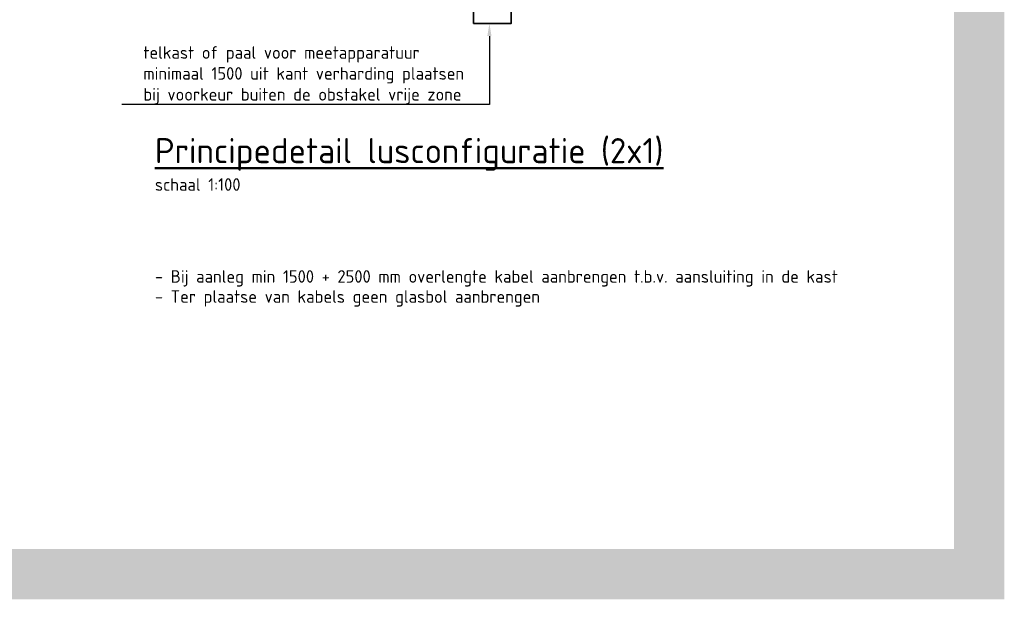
# Model space of a CAD drawing. Header units: metres. Extents: x -699 to 2316, y -1199 to 781.
# Tile 176 of 256: x -33 to -13, y -73 to -61. Entities that reach past the tile are written whole.
import ezdxf
from ezdxf import colors
from ezdxf.entities.mleader import LeaderData, LeaderLine
from ezdxf.math import Vec2, Vec3

# ---------------------------------------------------------------- set-up
doc = ezdxf.new("R2010")
doc.units = ezdxf.units.M
for name, color, linetype, lineweight in [('N-WE-KL-MANTELBUIS-G', 7, 'Continuous', 35), ('N-WE-KL-TELPUNT_TELKAST-G', 100, 'Continuous', 35), ('N-WE-VH-VERHARDING_BETONSTRAATSTEEN-A', 252, 'Continuous', 18), ('X-XX-AL-T25', 7, 'Continuous', 25), ('X-XX-AL-T50', 130, 'Continuous', 50)]:
    doc.layers.add(name, color=color, linetype=linetype, lineweight=lineweight)
doc.styles.add('NLCS-ISO', font='NLCS-ISO.ttf')
doc.styles.add('NLCS-ISO-M100-T25', font='NLCS-ISO.ttf', dxfattribs={"height": 0.25})

# ---------------------------------------------------------------- blocks, each defined once
blk = doc.blocks.new('tellus')
at = {"layer": 'N-WE-KL-MANTELBUIS-G', "color": 3, "const_width": 1}
blk.add_lwpolyline([(0, 26.443), (38.206, 26.443), (38.206, 0), (0, 0)], close=True, dxfattribs=at)
at = {"layer": 'N-WE-KL-TELPUNT_TELKAST-G'}
blk.add_lwpolyline([(28.141, 10.97), (28.891, 10.97), (28.891, 11.47), (28.141, 11.47)], close=True, dxfattribs=at)
at = {"layer": 'X-XX-AL-T25', "style": 'NLCS-ISO'}
for s, p in [('schaal 1:100', (21.795, 7.637)), ('- Bij aanleg min 1500 + 2500 mm overlengte kabel aanbrengen t.b.v. aansluiting in de kast', (21.795, 5.806)), ('- Ter plaatse van kabels geen glasbol aanbrengen', (21.795, 5.406))]:
    blk.add_text(s, height=0.25, dxfattribs=at).set_placement(p)
at = {"layer": 'X-XX-AL-T50', "style": 'NLCS-ISO'}
blk.add_text('%%UPrincipedetail lusconfiguratie (2x1)', height=0.5, dxfattribs=at).set_placement((21.795, 8.187))
at = {"layer": 'X-XX-AL-T25'}
ml = blk.add_multileader_mtext('Standard', dxfattribs=at)
ml.set_content('telkast of paal voor meetapparatuur\\Pminimaal 1500 uit kant verharding plaatsen\\Pbij voorkeur buiten de obstakel vrije zone', color=256, style='NLCS-ISO-M100-T25')
ml.set_leader_properties(color=256, linetype='ByLayer', lineweight=-1)
ml.build(insert=Vec2(0, 0))
ml.multileader.update_dxf_attribs({"text_left_attachment_type": 5, "text_right_attachment_type": 5, "dogleg_length": 0.25, "arrow_head_size": 0.25})
ctx = ml.context
ctx.base_point, ctx.char_height, ctx.arrow_head_size, ctx.landing_gap_size, ctx.plane_origin = Vec3(21.475, 9.358), 0.25, 0.25, 0.09, Vec3(-12.735, 72.826)
ctx.left_attachment, ctx.right_attachment = 5, 5
notes = []
notes.append((ctx, [(0, (1, 1, 0), (28.455, 9.358), (-1, 0), 0.25, [(0, [(28.455, 10.97)], 0, [])])]))
ctx.mtext.insert, ctx.mtext.flow_direction = Vec3(21.565, 10.517), 5
for ctx, leaders in notes:
    for number, flags, end, landing, length, lines in leaders:
        leader = LeaderData()
        leader.index, (leader.has_last_leader_line, leader.has_dogleg_vector, leader.attachment_direction) = number, flags
        leader.last_leader_point, leader.dogleg_vector, leader.dogleg_length = Vec3(end), Vec3(landing), length
        for number, points, colour, breaks in lines:
            line = LeaderLine()
            line.index, line.vertices, line.color, line.breaks = number, Vec3.list(points), colors.encode_raw_color(colour), breaks
            leader.lines.append(line)
        ctx.leaders.append(leader)

msp = doc.modelspace()

# ---------------------------------------------------------------- block references
at = {"layer": 'N-WE-VH-VERHARDING_BETONSTRAATSTEEN-A'}
msp.add_blockref('tellus', (-52.0171, -72.2941), dxfattribs=at)

doc.saveas('drawing.dxf')
